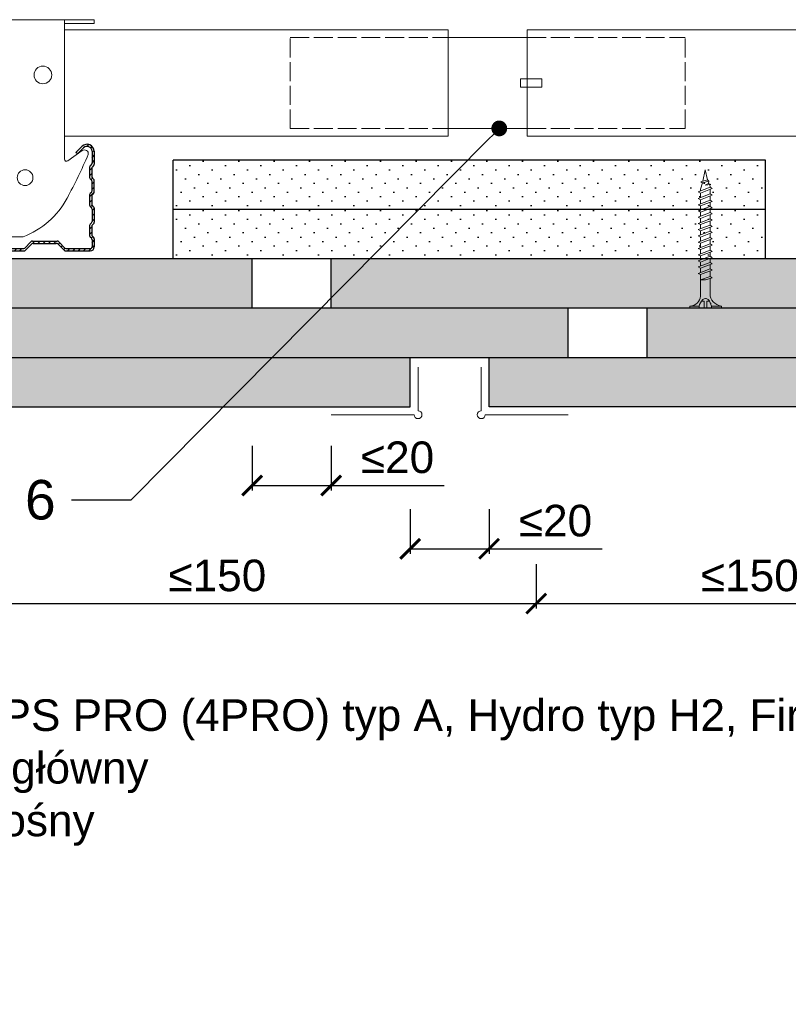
# Model space of a CAD drawing. Header units: millimetres. Extents: x 198 to 2541, y 3733 to 4154.
# Tile 6 of 7: x 2117 to 2312, y 3733 to 3982. Entities that reach past the tile are written whole.
import ezdxf
from ezdxf import colors
from ezdxf.entities.mleader import LeaderData, LeaderLine
from ezdxf.math import Vec2, Vec3

# ---------------------------------------------------------------- set-up
doc = ezdxf.new("R2010")
doc.units = ezdxf.units.MM
doc.linetypes.add('ACAD_ISO02W100', pattern=[15, 12, -3])
for name, color, linetype, lineweight in [('_RIGIPS AKCESORIA', 7, 'Continuous', 18), ('_RIGIPS G-K', 7, 'Continuous', 25), ('_RIGIPS PROFIL', 7, 'Continuous', 18), ('KRESKOWANIE', 7, 'Continuous', 9)]:
    doc.layers.add(name, color=color, linetype=linetype, lineweight=lineweight)
doc.styles.get("Standard").update_dxf_attribs({"font": 'arial.ttf'})
doc.dimstyles.new('ISO-25', dxfattribs={"dimtxt": 2.5, "dimasz": 2.5, "dimexe": 1.25, "dimexo": 0.625, "dimtad": 1, "dimtxsty": 'Standard', "dimcen": 2.5, "dimadec": 0, "dimazin": 0, "dimtfac": 1, "dimtmove": 0, "dimatfit": 3, "dimfxl": 1, "dimarcsym": 0})
pattern_1 = [(225, (-169.4705, 3170.2417), (1.122532, -3.367596), [0, -3.175])]

# ---------------------------------------------------------------- blocks, each defined once
blk = doc.blocks.new('CD 60 ULTRASTIL')
h = blk.add_hatch()
h.set_pattern_fill('ANSI31', color=256, scale=0.3, style=0)
h.paths.add_polyline_path([(542.88, 684.5, -0.302776), (543.49, 684.5), (544.54, 683.79, 0.148069), (544.85, 683.7), (555.42, 683.7, 0.198912), (555.81, 683.86), (557.38, 685.44, -0.198912), (557.77, 685.6), (563.59, 685.6, -0.198912), (563.98, 685.44), (565.55, 683.86, 0.198912), (565.94, 683.7), (572.18, 683.7, 0.414214), (573.18, 684.7), (573.18, 686.74, 0.198912), (573.02, 687.12), (572.74, 687.4, -0.198912), (572.58, 687.79), (572.58, 689.87, -0.198912), (572.74, 690.26), (573.02, 690.54, 0.198912), (573.18, 690.93), (573.18, 694.47, 0.198912), (573.02, 694.86), (572.74, 695.14, -0.198912), (572.58, 695.53), (572.58, 697.61, -0.198912), (572.74, 698), (573.02, 698.28, 0.198912), (573.18, 698.67), (573.18, 701.47, 0.198912), (573.02, 701.86), (572.74, 702.14, -0.198912), (572.58, 702.53), (572.58, 704.61, -0.198912), (572.74, 705), (573.02, 705.28, 0.198912), (573.18, 705.67), (573.18, 708.9, 0.666128), (570.12, 710.18), (568.55, 708.63), (568.93, 708.24), (570.5, 709.79, -0.666128), (572.63, 708.9), (572.63, 705.9, -0.198912), (572.47, 705.51), (572.19, 705.23, 0.198912), (572.03, 704.84), (572.03, 702.3, 0.198912), (572.19, 701.91), (572.47, 701.63, -0.198912), (572.63, 701.25), (572.63, 698.9, -0.198912), (572.47, 698.51), (572.19, 698.23, 0.198912), (572.03, 697.84), (572.03, 695.3, 0.198912), (572.19, 694.91), (572.47, 694.63, -0.198912), (572.63, 694.25), (572.63, 691.16, -0.198912), (572.47, 690.77), (572.19, 690.49, 0.198912), (572.03, 690.1), (572.03, 687.56, 0.198912), (572.19, 687.17), (572.47, 686.9, -0.198912), (572.63, 686.51), (572.63, 684.7, -0.414214), (572.18, 684.25), (566.17, 684.25, -0.198912), (565.78, 684.41), (564.2, 685.99, 0.198912), (563.82, 686.15), (557.55, 686.15, 0.198912), (557.16, 685.99), (555.58, 684.41, -0.198912), (555.19, 684.25), (545.01, 684.25, -0.148069), (544.71, 684.34), (543.49, 685.16, 0.302776), (542.88, 685.16), (541.65, 684.34, -0.148069), (541.35, 684.25), (531.17, 684.25, -0.198912), (530.78, 684.41), (529.2, 685.99, 0.198912), (528.82, 686.15), (522.55, 686.15, 0.198912), (522.16, 685.99), (520.58, 684.41, -0.198912), (520.19, 684.25), (514.18, 684.25, -0.414214), (513.73, 684.7), (513.73, 686.51, -0.198912), (513.89, 686.9), (514.17, 687.17, 0.198912), (514.33, 687.56), (514.33, 690.1, 0.198912), (514.17, 690.49), (513.89, 690.77, -0.198912), (513.73, 691.16), (513.73, 694.25, -0.198912), (513.89, 694.63), (514.17, 694.91, 0.198912), (514.33, 695.3), (514.33, 697.84, 0.198912), (514.17, 698.23), (513.89, 698.51, -0.198912), (513.73, 698.9), (513.73, 701.25, -0.198912), (513.89, 701.63), (514.17, 701.91, 0.198912), (514.33, 702.3), (514.33, 704.84, 0.198912), (514.17, 705.23), (513.89, 705.51, -0.198912), (513.73, 705.9), (513.73, 708.9, -0.666128), (515.86, 709.79), (517.43, 708.24), (517.81, 708.63), (516.25, 710.18, 0.666128), (513.18, 708.9), (513.18, 705.67, 0.198912), (513.34, 705.28), (513.62, 705, -0.198912), (513.78, 704.61), (513.78, 702.53, -0.198912), (513.62, 702.14), (513.34, 701.86, 0.198912), (513.18, 701.47), (513.18, 698.67, 0.198912), (513.34, 698.28), (513.62, 698, -0.198912), (513.78, 697.61), (513.78, 695.53, -0.198912), (513.62, 695.14), (513.34, 694.86, 0.198912), (513.18, 694.47), (513.18, 690.93, 0.198912), (513.34, 690.54), (513.62, 690.26, -0.198912), (513.78, 689.87), (513.78, 687.79, -0.198912), (513.62, 687.4), (513.34, 687.12, 0.198912), (513.18, 686.74), (513.18, 684.7, 0.414214), (514.18, 683.7), (520.42, 683.7, 0.198912), (520.81, 683.86), (522.38, 685.44, -0.198912), (522.77, 685.6), (528.59, 685.6, -0.198912), (528.98, 685.44), (530.55, 683.86, 0.198912), (530.94, 683.7), (541.51, 683.7, 0.148069), (541.82, 683.79)])
for p, q in [((513.18, 708.9), (513.18, 705.67)), ((513.73, 708.9), (513.73, 705.9)), ((515.86, 709.79), (517.43, 708.24)), ((516.25, 710.18), (517.81, 708.63)), ((517.43, 708.24), (517.81, 708.63)), ((570.12, 710.18), (568.55, 708.63)), ((568.93, 708.24), (568.55, 708.63)), ((570.5, 709.79), (568.93, 708.24)), ((572.63, 708.9), (572.63, 705.9)), ((573.18, 708.9), (573.18, 705.67)), ((513.34, 705.28), (513.62, 705)), ((513.78, 704.61), (513.78, 702.53)), ((513.89, 705.51), (514.17, 705.23)), ((514.33, 704.84), (514.33, 702.3)), ((572.03, 704.84), (572.03, 702.3)), ((572.47, 705.51), (572.19, 705.23)), ((572.58, 704.61), (572.58, 702.53)), ((573.02, 705.28), (572.74, 705)), ((513.18, 698.67), (513.18, 701.47)), ((513.34, 701.86), (513.62, 702.14)), ((513.73, 698.9), (513.73, 701.25)), ((513.89, 701.63), (514.17, 701.91)), ((572.47, 701.63), (572.19, 701.91)), ((572.63, 698.9), (572.63, 701.25)), ((573.02, 701.86), (572.74, 702.14)), ((573.18, 698.67), (573.18, 701.47)), ((513.34, 698.28), (513.62, 698)), ((513.89, 698.51), (514.17, 698.23)), ((572.47, 698.51), (572.19, 698.23)), ((573.02, 698.28), (572.74, 698)), ((513.78, 697.61), (513.78, 695.53)), ((514.33, 697.84), (514.33, 695.3)), ((572.03, 697.84), (572.03, 695.3)), ((572.58, 697.61), (572.58, 695.53)), ((513.18, 694.47), (513.18, 690.93)), ((513.34, 694.86), (513.62, 695.14)), ((513.73, 694.25), (513.73, 691.16)), ((513.89, 694.63), (514.17, 694.91)), ((572.47, 694.63), (572.19, 694.91)), ((572.63, 694.25), (572.63, 691.16)), ((573.02, 694.86), (572.74, 695.14)), ((573.18, 694.47), (573.18, 690.93)), ((513.89, 690.77), (514.17, 690.49)), ((572.47, 690.77), (572.19, 690.49)), ((513.34, 690.54), (513.62, 690.26)), ((513.78, 689.87), (513.78, 687.79)), ((514.33, 690.1), (514.33, 687.56)), ((572.03, 690.1), (572.03, 687.56)), ((572.58, 689.87), (572.58, 687.79)), ((573.02, 690.54), (572.74, 690.26)), ((513.18, 686.74), (513.18, 684.7)), ((513.34, 687.12), (513.62, 687.4)), ((513.73, 686.51), (513.73, 684.7)), ((513.89, 686.9), (514.17, 687.17)), ((520.58, 684.41), (522.16, 685.99)), ((522.55, 686.15), (528.82, 686.15)), ((530.78, 684.41), (529.2, 685.99)), ((555.58, 684.41), (557.16, 685.99)), ((557.55, 686.15), (563.82, 686.15)), ((565.78, 684.41), (564.2, 685.99)), ((572.47, 686.9), (572.19, 687.17)), ((572.63, 686.51), (572.63, 684.7)), ((573.02, 687.12), (572.74, 687.4)), ((573.18, 686.74), (573.18, 684.7)), ((514.18, 684.25), (520.19, 684.25)), ((514.18, 683.7), (520.42, 683.7)), ((520.81, 683.86), (522.38, 685.44)), ((528.59, 685.6), (522.77, 685.6)), ((530.55, 683.86), (528.98, 685.44)), ((530.94, 683.7), (541.51, 683.7)), ((531.17, 684.25), (541.35, 684.25)), ((541.65, 684.34), (542.88, 685.16)), ((541.82, 683.79), (542.88, 684.5)), ((544.71, 684.34), (543.49, 685.16)), ((544.54, 683.79), (543.49, 684.5)), ((544.85, 683.7), (555.42, 683.7)), ((545.01, 684.25), (555.19, 684.25)), ((555.81, 683.86), (557.38, 685.44)), ((557.77, 685.6), (563.59, 685.6)), ((565.55, 683.86), (563.98, 685.44)), ((565.94, 683.7), (572.18, 683.7)), ((566.17, 684.25), (572.18, 684.25))]:
    blk.add_line(p, q)
for centre, radius, start, end in [((514.98, 708.9), 1.8, 45.3251, 180), ((571.38, 708.9), 1.8, 360, 134.6749), ((514.98, 708.9), 1.25, 45.3251, 180), ((571.38, 708.9), 1.25, 360, 134.6749), ((513.73, 705.67), 0.55, 180, 225), ((514.28, 705.9), 0.55, 180, 225), ((572.08, 705.9), 0.55, 315, 0), ((572.63, 705.67), 0.55, 315, 0), ((513.23, 704.61), 0.55, 0, 45), ((513.78, 704.84), 0.55, 0, 45), ((572.58, 704.84), 0.55, 135, 180), ((573.13, 704.61), 0.55, 135, 180), ((513.73, 701.47), 0.55, 135, 180), ((513.23, 702.53), 0.55, 315, 0), ((514.28, 701.25), 0.55, 135, 180), ((513.78, 702.3), 0.55, 315, 0), ((572.58, 702.3), 0.55, 180, 225), ((572.08, 701.25), 0.55, 0, 45), ((573.13, 702.53), 0.55, 180, 225), ((572.63, 701.47), 0.55, 0, 45), ((513.73, 698.67), 0.55, 180, 225), ((514.28, 698.9), 0.55, 180, 225), ((513.78, 697.84), 0.55, 0, 45), ((572.58, 697.84), 0.55, 135, 180), ((572.08, 698.9), 0.55, 315, 0), ((572.63, 698.67), 0.55, 315, 0), ((513.23, 697.61), 0.55, 360, 45), ((573.13, 697.61), 0.55, 135, 180), ((513.73, 694.47), 0.55, 135, 180), ((513.23, 695.53), 0.55, 315, 0), ((514.28, 694.25), 0.55, 135, 180), ((513.78, 695.3), 0.55, 315, 0), ((572.58, 695.3), 0.55, 180, 225), ((572.08, 694.25), 0.55, 0, 45), ((573.13, 695.53), 0.55, 180, 225), ((572.63, 694.47), 0.55, 0, 45), ((513.73, 690.93), 0.55, 180, 225), ((514.28, 691.16), 0.55, 180, 225), ((572.08, 691.16), 0.55, 315, 0), ((572.63, 690.93), 0.55, 315, 0), ((513.23, 689.87), 0.55, 0, 45), ((513.78, 690.1), 0.55, 360, 45), ((572.58, 690.1), 0.55, 135, 180), ((573.13, 689.87), 0.55, 135, 180), ((513.73, 686.74), 0.55, 135, 180), ((513.23, 687.79), 0.55, 315, 0), ((514.28, 686.51), 0.55, 135, 180), ((513.78, 687.56), 0.55, 315, 360), ((522.55, 685.6), 0.55, 90, 135), ((528.82, 685.6), 0.55, 45, 90), ((557.55, 685.6), 0.55, 90, 135), ((563.82, 685.6), 0.55, 45, 90), ((572.58, 687.56), 0.55, 180, 225), ((572.08, 686.51), 0.55, 360, 45), ((573.13, 687.79), 0.55, 180, 225), ((572.63, 686.74), 0.55, 360, 45), ((514.18, 684.7), 1, 180, 270), ((514.18, 684.7), 0.45, 180, 270), ((520.19, 684.8), 0.55, 270, 315), ((520.42, 684.25), 0.55, 270, 315), ((522.77, 685.05), 0.55, 90, 135), ((528.59, 685.05), 0.55, 45, 90), ((530.94, 684.25), 0.55, 225, 270), ((531.17, 684.8), 0.55, 225, 270), ((541.35, 684.8), 0.55, 270, 303.6901), ((541.51, 684.25), 0.55, 270, 303.6901), ((543.18, 684.7), 0.55, 56.3099, 123.6901), ((543.18, 684.04), 0.55, 56.3099, 123.6901), ((544.85, 684.25), 0.55, 236.3099, 270), ((545.01, 684.8), 0.55, 236.3099, 270), ((555.19, 684.8), 0.55, 270, 315), ((555.42, 684.25), 0.55, 270, 315), ((557.77, 685.05), 0.55, 90, 135), ((563.59, 685.05), 0.55, 45, 90), ((565.94, 684.25), 0.55, 225, 270), ((566.17, 684.8), 0.55, 225, 270), ((572.18, 684.7), 1, 270, 0), ((572.18, 684.7), 1, 270, 360), ((572.18, 684.7), 0.45, 270, 360)]:
    blk.add_arc(centre, radius, start, end)
blk = doc.blocks.new('Lacznik krzyzowy (widok2)')
at = {"layer": '_RIGIPS AKCESORIA'}
for p, q in [((94.8, 91.5, 218.36), (94.8, 90.5, 218.36)), ((94.8, 91.5, 218.36), (154.8, 91.5, 218.36)), ((94.8, 90.5, 218.36), (102.3, 90.5, 218.36)), ((102.3, 56.15, 218.36), (102.3, 91.5, 218.36)), ((119.8, 91.5, 218.36), (119.8, 87.5, 218.36)), ((130.8, 91.5, 218.36), (119.8, 91.5, 218.36)), ((121.8, 87.5, 218.36), (121.8, 90.5, 218.36)), ((121.8, 90.5, 218.36), (128.85, 90.5, 218.36)), ((128.85, 90.5, 218.36), (128.85, 87.5, 218.36)), ((130.85, 91.5, 218.36), (130.85, 87.5, 218.36)), ((147.3, 91.5, 218.36), (147.3, 56.15, 218.36)), ((154.8, 90.5, 218.36), (147.3, 90.5, 218.36)), ((154.8, 91.5, 218.36), (154.8, 90.5, 218.36)), ((119.8, 87.5, 218.36), (121.8, 87.5, 218.36)), ((128.85, 87.5, 218.36), (130.85, 87.5, 218.36)), ((97.87, 58.35, 218.36), (101.51, 55.74, 218.36)), ((148.09, 55.74, 218.36), (151.73, 58.35, 218.36)), ((136.8, 36.5, 218.36), (112.81, 36.5, 218.36))]:
    blk.add_line(p, q, dxfattribs=at)
for centre, radius in [((107.8, 77.5, 218.36), 2), ((141.8, 77.5, 218.36), 2.24), ((112.3, 51.5, 218.36), 2), ((137.3, 51.5, 218.36), 2)]:
    blk.add_circle(centre, radius, dxfattribs=at)
for centre, radius, start, end in [((97.29, 57.53, 218.36), 1, 122.1388, 189.8152), ((129.23, 66.45, 218.36), 34.16, 195.4351, 241.2658), ((97.29, 57.53, 218.36), 1, 54.4623, 122.1388), ((20.47, 114.78, 218.36), 144.71, 331.7398, 336.6225), ((152.32, 57.53, 218.36), 1, 350.1848, 125.5377), ((101.8, 56.15, 218.36), 0.5, 234.4623, 0), ((147.8, 56.15, 218.36), 0.5, 180, 305.5377), ((129.12, 56.49, 218.36), 21.41, 291.013, 331.4749)]:
    blk.add_arc(centre, radius, start, end, dxfattribs=at)
blk = doc.blocks.new('polnaroznik')
at = {"layer": '_RIGIPS AKCESORIA'}
for p, q in [((429.5, 44.15), (429.5, 55.15)), ((430.5, 56.15), (451.5, 56.15))]:
    blk.add_line(p, q, dxfattribs=at)
blk.add_arc((429.5, 56.15), 1, 0, 270, dxfattribs=at)
blk = doc.blocks.new('TN 35')
at = {"layer": '_RIGIPS AKCESORIA'}
for p, q in [((0, -0.84), (0, 7.16)), ((0, 7.16), (0.46, 7.16)), ((0.46, 7.16), (0.46, 4.78)), ((8.47, 4.46), (8.79, 5)), ((8.79, 5), (9.93, 2.01)), ((10.1, 4.46), (10.41, 5)), ((10.41, 5), (11.56, 2.01)), ((11.67, 4.46), (11.99, 5)), ((11.99, 5), (13.14, 2.01)), ((13.21, 4.46), (13.52, 5)), ((13.52, 5), (14.67, 2.01)), ((14.8, 4.46), (15.12, 5)), ((15.12, 5), (16.26, 2.01)), ((16.42, 4.46), (16.73, 5)), ((16.73, 5), (17.88, 2.01)), ((17.99, 4.46), (18.31, 5)), ((18.31, 5), (19.45, 2.01)), ((19.57, 4.46), (19.88, 5)), ((19.88, 5), (21.03, 2.01)), ((21.14, 4.46), (21.46, 5)), ((21.46, 5), (22.6, 2.01)), ((22.72, 4.46), (23.03, 5)), ((23.03, 5), (24.18, 2.01)), ((24.29, 4.46), (24.61, 5)), ((24.61, 5), (25.75, 2.01)), ((25.87, 4.46), (26.18, 5)), ((26.18, 5), (27.33, 2.01)), ((27.44, 4.46), (27.76, 5)), ((27.76, 5), (28.9, 2.01)), ((29.13, 4.46), (29.45, 5)), ((29.45, 5), (30.59, 2.01)), ((0.46, 4.78), (0, 4.78)), ((0, 3.5), (1.77, 3.5)), ((0, 2.83), (1.77, 2.83)), ((1.77, 3.5), (1.77, 4.2)), ((1.77, 2.83), (1.77, 2.18)), ((3.02, 4.46), (8.47, 4.46)), ((7.12, 4.46), (7.12, 3.18)), ((8.03, 2.01), (7.12, 4.46)), ((7.12, 3.18), (7.65, 1.53)), ((9.61, 1.51), (8.47, 4.46)), ((9, 4.46), (10.1, 4.46)), ((11.23, 1.51), (10.1, 4.46)), ((10.62, 4.46), (11.67, 4.46)), ((12.81, 1.51), (11.67, 4.46)), ((12.2, 4.46), (13.21, 4.46)), ((14.34, 1.51), (13.21, 4.46)), ((13.73, 4.46), (14.8, 4.46)), ((15.94, 1.51), (14.8, 4.46)), ((15.33, 4.46), (16.42, 4.46)), ((17.55, 1.51), (16.42, 4.46)), ((16.94, 4.46), (17.99, 4.46)), ((19.13, 1.51), (17.99, 4.46)), ((18.52, 4.46), (19.57, 4.46)), ((20.7, 1.51), (19.57, 4.46)), ((20.09, 4.46), (21.14, 4.46)), ((22.28, 1.51), (21.14, 4.46)), ((21.67, 4.46), (22.72, 4.46)), ((23.85, 1.51), (22.72, 4.46)), ((23.24, 4.46), (24.29, 4.46)), ((25.43, 1.51), (24.29, 4.46)), ((24.81, 4.46), (25.87, 4.46)), ((27, 1.51), (25.87, 4.46)), ((26.39, 4.46), (27.44, 4.46)), ((28.58, 1.51), (27.44, 4.46)), ((27.96, 4.46), (29.13, 4.46)), ((30.27, 1.51), (29.13, 4.46)), ((29.65, 4.46), (30.15, 4.46)), ((30.15, 4.46), (31.73, 3.98)), ((31.3, 1.83), (31.12, 3.28)), ((31.12, 3.28), (31.59, 2.4)), ((31.73, 3.98), (32.01, 4.37)), ((32.15, 2.36), (31.73, 3.98)), ((32.01, 4.37), (32.48, 2.71)), ((32.48, 2.71), (32.15, 2.36)), ((32.16, 3.85), (35, 3.24)), ((35, 3.24), (32.48, 2.71)), ((0.46, 1.64), (0, 1.64)), ((0.46, -0.84), (0.46, 1.64)), ((7.49, 2.01), (3.55, 2.01)), ((7.65, 1.53), (8.03, 2.01)), ((9.41, 2.01), (8.03, 2.01)), ((9.93, 2.01), (9.61, 1.51)), ((11.04, 2.01), (9.93, 2.01)), ((11.56, 2.01), (11.23, 1.51)), ((12.61, 2.01), (11.56, 2.01)), ((13.14, 2.01), (12.81, 1.51)), ((14.15, 2.01), (13.14, 2.01)), ((14.67, 2.01), (14.34, 1.51)), ((15.74, 2.01), (14.67, 2.01)), ((16.26, 2.01), (15.94, 1.51)), ((17.36, 2.01), (16.26, 2.01)), ((17.88, 2.01), (17.55, 1.51)), ((18.93, 2.01), (17.84, 2.01)), ((19.45, 2.01), (19.13, 1.51)), ((20.51, 2.01), (19.41, 2.01)), ((21.03, 2.01), (20.7, 1.51)), ((22.08, 2.01), (20.99, 2.01)), ((22.6, 2.01), (22.28, 1.51)), ((23.66, 2.01), (22.56, 2.01)), ((24.18, 2.01), (23.85, 1.51)), ((25.23, 2.01), (24.14, 2.01)), ((25.75, 2.01), (25.43, 1.51)), ((26.81, 2.01), (25.71, 2.01)), ((27.33, 2.01), (27, 1.51)), ((28.38, 2.01), (27.33, 2.01)), ((28.9, 2.01), (28.58, 1.51)), ((28.9, 2.01), (30.07, 2.01)), ((30.59, 2.01), (30.27, 1.51)), ((30.59, 2.01), (31.26, 2.12)), ((31.59, 2.4), (31.3, 1.83)), ((32.15, 2.36), (31.59, 2.4)), ((0, -0.84), (0.46, -0.84))]:
    blk.add_line(p, q, dxfattribs=at)
for centre, major_axis, ratio, start_param, end_param in [((3.09, 7.67), (0.17, 3.2), 0.826134, 1.773653, 3.180586), ((-0.04, 0.9), (0, 3.93), 0.848176, -0.720942, -0.151112), ((0.59, 4.62), (0, 2.81), 0.848176, 3.475072, 3.862535), ((1.66, 3.18), (0, 0.895), 0.848176, -1.552777, -0.720942), ((1.66, 3.18), (0, 0.895), 0.848176, 3.862535, 4.730408), ((3.37, -1.57), (0.28, 3.57), 0.832181, 0.035984, 1.430787), ((-2.73, 15.91), (0, 14.76), 0.848176, 3.399396, 3.475072)]:
    blk.add_ellipse(centre, major_axis=major_axis, ratio=ratio, start_param=start_param, end_param=end_param, dxfattribs=at)
blk = doc.blocks.new('_Dot')
at = {"color": 0, "linetype": 'ByBlock', "lineweight": -2}
blk.add_line((-0.5, 0), (-1, 0), dxfattribs=at)
at = {"color": 0, "linetype": 'ByBlock', "const_width": 0.5}
blk.add_lwpolyline([(-0.25, 0, 1), (0.25, 0, 1)], format="xyb", close=True, dxfattribs=at)
blk = doc.blocks.new('_ArchTick')
at = {"color": 0, "linetype": 'ByBlock', "const_width": 0.15}
blk.add_lwpolyline([(-0.5, -0.5), (0.5, 0.5)], dxfattribs=at)
blk = doc.blocks.new('*D58')
at = {"layer": 'Defpoints', "color": 0, "transparency": 16777216}
for p in [(2086.51, 3930.25), (2248.03, 3914.2), (2248.03, 3834.3)]:
    blk.add_point(p, dxfattribs=at)
at = {"layer": 'KRESKOWANIE', "color": 0, "lineweight": -2, "transparency": 16777216}
for p, q in [((2086.51, 3844.3), (2086.51, 3833.05)), ((2248.03, 3844.3), (2248.03, 3833.05)), ((2086.51, 3834.3), (2248.03, 3834.3))]:
    blk.add_line(p, q, dxfattribs=at)
at = {"layer": 'KRESKOWANIE', "color": 0, "lineweight": -2, "transparency": 16777216, "xscale": 5, "yscale": 5, "zscale": 5, "rotation": 180}
blk.add_blockref('_ArchTick', (2086.51, 3834.3), dxfattribs=at)
at = {"layer": 'KRESKOWANIE', "color": 0, "lineweight": -2, "transparency": 16777216, "xscale": 5, "yscale": 5, "zscale": 5}
blk.add_blockref('_ArchTick', (2248.03, 3834.3), dxfattribs=at)
at = {"layer": 'KRESKOWANIE', "color": 0, "transparency": 16777216, "insert": (2167.27, 3841.38), "char_height": 8, "attachment_point": 5}
blk.add_mtext('≤150', dxfattribs=at)
blk = doc.blocks.new('*D59')
at = {"layer": 'Defpoints', "color": 0, "transparency": 16777216}
for p in [(2356.16, 3930.25), (2248.03, 3914.2), (2356.16, 3834.3)]:
    blk.add_point(p, dxfattribs=at)
at = {"layer": 'KRESKOWANIE', "color": 0, "lineweight": -2, "transparency": 16777216}
for p, q in [((2248.03, 3844.3), (2248.03, 3833.05)), ((2356.16, 3844.3), (2356.16, 3833.05)), ((2248.03, 3834.3), (2356.16, 3834.3))]:
    blk.add_line(p, q, dxfattribs=at)
at = {"layer": 'KRESKOWANIE', "color": 0, "lineweight": -2, "transparency": 16777216, "xscale": 5, "yscale": 5, "zscale": 5, "rotation": 180}
blk.add_blockref('_ArchTick', (2248.03, 3834.3), dxfattribs=at)
at = {"layer": 'KRESKOWANIE', "color": 0, "lineweight": -2, "transparency": 16777216, "xscale": 5, "yscale": 5, "zscale": 5}
blk.add_blockref('_ArchTick', (2356.16, 3834.3), dxfattribs=at)
at = {"layer": 'KRESKOWANIE', "color": 0, "transparency": 16777216, "insert": (2302.1, 3841.38), "char_height": 8, "attachment_point": 5}
blk.add_mtext('≤150', dxfattribs=at)
blk = doc.blocks.new('*D60')
at = {"layer": 'Defpoints', "color": 0, "transparency": 16777216}
for p in [(2216.08, 3902.95), (2236.08, 3902.95), (2236.08, 3848.18)]:
    blk.add_point(p, dxfattribs=at)
at = {"layer": 'KRESKOWANIE', "color": 0, "lineweight": -2, "transparency": 16777216}
for p, q in [((2216.08, 3858.18), (2216.08, 3846.93)), ((2236.08, 3858.18), (2236.08, 3846.93)), ((2216.08, 3848.18), (2236.08, 3848.18)), ((2236.08, 3848.18), (2264.69, 3848.18))]:
    blk.add_line(p, q, dxfattribs=at)
at = {"layer": 'KRESKOWANIE', "color": 0, "lineweight": -2, "transparency": 16777216, "xscale": 5, "yscale": 5, "zscale": 5, "rotation": 180}
blk.add_blockref('_ArchTick', (2216.08, 3848.18), dxfattribs=at)
at = {"layer": 'KRESKOWANIE', "color": 0, "lineweight": -2, "transparency": 16777216, "xscale": 5, "yscale": 5, "zscale": 5}
blk.add_blockref('_ArchTick', (2236.08, 3848.18), dxfattribs=at)
at = {"layer": 'KRESKOWANIE', "color": 0, "transparency": 16777216, "insert": (2252.89, 3855.26), "char_height": 8, "attachment_point": 5}
blk.add_mtext('≤20', dxfattribs=at)
blk = doc.blocks.new('*D61')
at = {"layer": 'Defpoints', "color": 0, "transparency": 16777216}
for p in [(2176.08, 3943.98), (2196.08, 3943.98), (2196.08, 3864.22)]:
    blk.add_point(p, dxfattribs=at)
at = {"layer": 'KRESKOWANIE', "color": 0, "lineweight": -2, "transparency": 16777216}
for p, q in [((2176.08, 3874.22), (2176.08, 3862.97)), ((2196.08, 3874.22), (2196.08, 3862.97)), ((2176.08, 3864.22), (2196.08, 3864.22)), ((2196.08, 3864.22), (2224.69, 3864.22))]:
    blk.add_line(p, q, dxfattribs=at)
at = {"layer": 'KRESKOWANIE', "color": 0, "lineweight": -2, "transparency": 16777216, "xscale": 5, "yscale": 5, "zscale": 5, "rotation": 180}
blk.add_blockref('_ArchTick', (2176.08, 3864.22), dxfattribs=at)
at = {"layer": 'KRESKOWANIE', "color": 0, "lineweight": -2, "transparency": 16777216, "xscale": 5, "yscale": 5, "zscale": 5}
blk.add_blockref('_ArchTick', (2196.08, 3864.22), dxfattribs=at)
at = {"layer": 'KRESKOWANIE', "color": 0, "transparency": 16777216, "insert": (2212.89, 3871.3), "char_height": 8, "attachment_point": 5}
blk.add_mtext('≤20', dxfattribs=at)

msp = doc.modelspace()

# ---------------------------------------------------------------- hatches: boundary and pattern name
at = {"layer": '_RIGIPS G-K'}
h = msp.add_hatch(dxfattribs=at)
h.set_pattern_fill('DOTS', color=256, scale=2, angle=225, style=0)
h.set_pattern_definition([(315, (4056.2852, 2547.68), (-1.122532, -3.367596), [0, -3.175])])
h.paths.add_polyline_path([(2306.082, 3934.131), (2306.082, 3946.631), (2156.082, 3946.631), (2156.082, 3934.131)])
h = msp.add_hatch(dxfattribs=at)
h.set_pattern_fill('DOTS', color=256, scale=2, angle=225, style=0)
h.set_pattern_definition([(315, (4056.2852, 2535.18), (-1.122532, -3.367596), [0, -3.175])])
h.paths.add_polyline_path([(2306.082, 3921.631), (2306.082, 3934.131), (2156.082, 3934.131), (2156.082, 3921.631)])
at = {"layer": 'KRESKOWANIE'}
h = msp.add_hatch(dxfattribs=at)
h.set_pattern_fill('DOTS', color=256, scale=2, angle=225, style=0)
h.set_pattern_definition(pattern_1)
h.paths.add_polyline_path([(2520.183, 3921.631), (2196.082, 3921.631), (2196.082, 3909.131), (2520.183, 3909.131)])
h.paths.add_polyline_path([(2176.082, 3921.631), (1952.138, 3921.631), (1952.138, 3909.131), (2176.082, 3909.131)])
h = msp.add_hatch(dxfattribs=at)
h.set_pattern_fill('DOTS', color=256, scale=2, angle=225, style=0)
h.set_pattern_definition(pattern_1)
h.paths.add_polyline_path([(2520.183, 3909.131), (2276.082, 3909.131), (2276.082, 3896.631), (2520.183, 3896.631)])
h.paths.add_polyline_path([(2256.082, 3909.131), (1952.138, 3909.131), (1952.138, 3896.631), (2256.082, 3896.631)])
h = msp.add_hatch(dxfattribs=at)
h.set_pattern_fill('DOTS', color=256, scale=2, angle=225, style=0)
h.set_pattern_definition(pattern_1)
h.paths.add_polyline_path([(2520.183, 3896.631), (2236.082, 3896.631), (2236.082, 3884.131), (2520.183, 3884.131)])
h.paths.add_polyline_path([(2216.082, 3896.631), (1952.138, 3896.631), (1952.138, 3884.131), (2216.082, 3884.131)])

# ---------------------------------------------------------------- linework, layer by layer
at = {"layer": '_RIGIPS AKCESORIA', "linetype": 'ACAD_ISO02W100', "lineweight": 9, "ltscale": 0.4}
for p, q in [((2185.733, 3977.631), (2225.733, 3977.631)), ((2185.733, 3954.631), (2185.733, 3977.631)), ((2245.733, 3977.631), (2285.733, 3977.631)), ((2285.733, 3954.631), (2285.733, 3977.631)), ((2185.733, 3954.631), (2225.733, 3954.631)), ((2245.733, 3954.631), (2285.733, 3954.631))]:
    msp.add_line(p, q, dxfattribs=at)
at = {"layer": '_RIGIPS AKCESORIA'}
for p, q in [((2225.733, 3977.631), (2245.733, 3977.631)), ((2225.733, 3954.631), (2245.733, 3954.631))]:
    msp.add_line(p, q, dxfattribs=at)
msp.add_lwpolyline([(2244.047, 3967.207), (2249.419, 3967.207), (2249.419, 3965.056), (2244.047, 3965.056)], close=True, dxfattribs=at)
at = {"layer": '_RIGIPS G-K'}
for p, q in [((2156.082, 3921.631), (2156.082, 3946.631)), ((2306.082, 3946.631), (2156.082, 3946.631)), ((2306.082, 3921.631), (2306.082, 3946.631)), ((2306.082, 3934.131), (2156.082, 3934.131)), ((2520.183, 3921.631), (1952.138, 3921.631)), ((2176.082, 3909.131), (2176.082, 3921.631)), ((2196.082, 3909.131), (2196.082, 3921.631)), ((2520.183, 3909.131), (1952.138, 3909.131)), ((2256.082, 3896.631), (2256.082, 3909.131)), ((2276.082, 3896.631), (2276.082, 3909.131)), ((1952.138, 3896.631), (2520.183, 3896.631)), ((2216.082, 3884.131), (2216.082, 3896.631)), ((2236.082, 3884.131), (2236.082, 3896.631)), ((1952.138, 3884.131), (2216.082, 3884.131)), ((2520.183, 3884.131), (2236.082, 3884.131))]:
    msp.add_line(p, q, dxfattribs=at)
at = {"layer": '_RIGIPS PROFIL'}
for p, q in [((2225.733, 3979.631), (2128.582, 3979.631)), ((2225.733, 3979.631), (2225.733, 3952.631)), ((2245.733, 3979.631), (2323.582, 3979.631)), ((2245.733, 3979.631), (2245.733, 3952.631)), ((2225.733, 3952.631), (2128.582, 3952.631)), ((2245.733, 3952.631), (2323.582, 3952.631))]:
    msp.add_line(p, q, dxfattribs=at)

# ---------------------------------------------------------------- block references
for name, p in [('Lacznik krzyzowy (widok2)', (1981.281, 3890.662, -218.356)), ('CD 60 ULTRASTIL', (1562.901, 3239.93))]:
    msp.add_blockref(name, p)
at = {"rotation": 90}
msp.add_blockref('TN 35', (2294.056, 3909.131), dxfattribs=at)
at = {"layer": '_RIGIPS AKCESORIA', "rotation": 180}
msp.add_blockref('polnaroznik', (2647.583, 3938.282), dxfattribs=at)
at = {"layer": '_RIGIPS AKCESORIA', "xscale": -1, "rotation": 180}
msp.add_blockref('polnaroznik', (1804.581, 3938.282), dxfattribs=at)

# ---------------------------------------------------------------- texts
at = {"layer": 'KRESKOWANIE', "insert": (1875.986, 3810.062), "char_height": 8, "attachment_point": 1}
msp.add_mtext_dynamic_manual_height_columns('1. Opłytowanie z płyty gipsowo-kartonowej RIGIPS PRO (4PRO) typ A, Hydro typ H2, Fire typ F, Fire+ typ DF, Fire+ Hydro typ DFH2\\P2. Profil sufitowy  ROGIPS CD 60 ULTRASTIL - główny\\P3. Profil sufitowy RIGIPS CD 60 ULTRASTIL - nośny\\P4. Łącznik krzyżowy\\P5. Wieszak\\P6. Łącznik wzdłużny do profilu CD 60 ', width=676.14477, gutter_width=12.5, heights=[0], dxfattribs=at)

# ---------------------------------------------------------------- dimensions: what is measured, and where the dimension line sits
at = {"layer": 'KRESKOWANIE'}
for base, p1, p2, picture, middle in [((2196.082, 3864.218), (2176.082, 3943.985), (2196.082, 3943.985), '*D61', (2212.887, 3871.302)), ((2236.082, 3848.179), (2216.082, 3902.946), (2236.082, 3902.946), '*D60', (2252.887, 3855.264))]:
    dim = msp.add_linear_dim(base=base, p1=p1, p2=p2, dimstyle='ISO-25', override={"dimtxt": 8, "dimasz": 5, "dimgap": 3, "dimpost": '≤<>', "dimblk1": 'ArchTick', "dimblk2": 'ArchTick', "dimsah": 1, "dimfxl": 10, "dimfxlon": 1}, dxfattribs=at)
    dim.commit()
    dim.dimension.update_dxf_attribs({"geometry": picture, "text_midpoint": middle})
for base, p1, p2, picture, middle in [((2248.03, 3834.299), (2086.513, 3930.247), (2248.03, 3914.197), '*D58', (2167.271, 3841.384)), ((2356.164, 3834.299), (2248.03, 3914.197), (2356.164, 3930.247), '*D59', (2302.097, 3841.384))]:
    dim = msp.add_linear_dim(base=base, p1=p1, p2=p2, text='≤150', dimstyle='ISO-25', override={"dimtxt": 8, "dimasz": 5, "dimgap": 3, "dimblk1": 'ArchTick', "dimblk2": 'ArchTick', "dimsah": 1, "dimfxl": 10, "dimfxlon": 1}, dxfattribs=at)
    dim.commit()
    dim.dimension.update_dxf_attribs({"geometry": picture, "text_midpoint": middle})

# ---------------------------------------------------------------- leaders
ml = msp.add_multileader_mtext('Standard', dxfattribs=at)
ml.set_content('6', color=256)
ml.set_leader_properties()
ml.set_arrow_properties(name='DOT')
ml.build(insert=Vec2(0, 0))
ml.multileader.update_dxf_attribs({"dogleg_length": 15})
ctx = ml.context
ctx.base_point, ctx.char_height, ctx.landing_gap_size, ctx.plane_origin = Vec3(2115.729, 3860.513), 10, 4, Vec3(2235.298, 3948.904)
ctx.text_align_type = 2
notes = []
notes.append((ctx, [(0, (1, 1, 0), (2145.332, 3860.513), (-1, 0), 15, [(0, [(2238.652, 3954.631)], 0, [])])]))
ctx.mtext.insert, ctx.mtext.alignment, ctx.mtext.flow_direction = Vec3(2126.332, 3865.598), 3, 5
for ctx, leaders in notes:
    for number, flags, end, landing, length, lines in leaders:
        leader = LeaderData()
        leader.index, (leader.has_last_leader_line, leader.has_dogleg_vector, leader.attachment_direction) = number, flags
        leader.last_leader_point, leader.dogleg_vector, leader.dogleg_length = Vec3(end), Vec3(landing), length
        for number, points, colour, breaks in lines:
            line = LeaderLine()
            line.index, line.vertices, line.color, line.breaks = number, Vec3.list(points), colors.encode_raw_color(colour), breaks
            leader.lines.append(line)
        ctx.leaders.append(leader)

doc.saveas('drawing.dxf')
